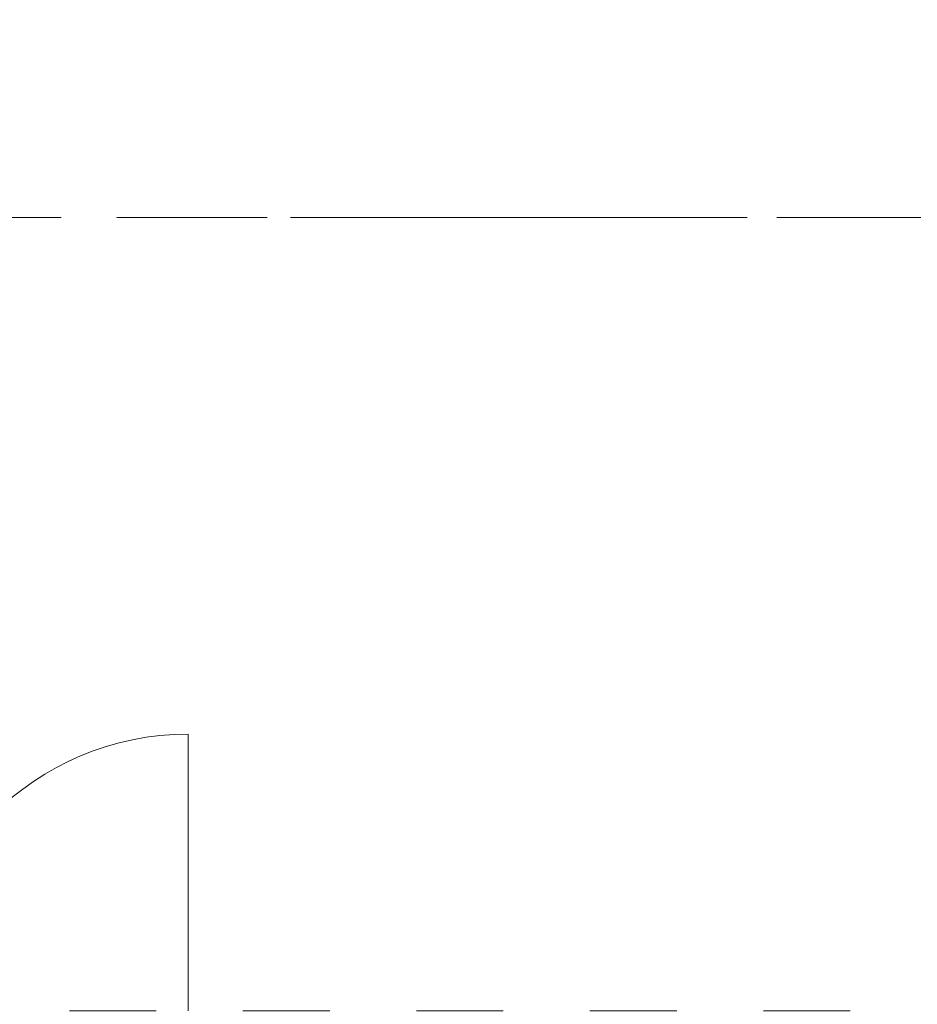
# Model space of a CAD drawing. Header units: millimetres. Extents: x -14761 to 157739, y -22400 to 107990.
# Tile 47 of 228: x 48462 to 51382, y 42441 to 45643. Entities that reach past the tile are written whole.
import ezdxf

# ---------------------------------------------------------------- set-up
doc = ezdxf.new("R2010")
doc.units = ezdxf.units.MM
doc.header["$MEASUREMENT"] = 0
doc.linetypes.add('Штриховая', pattern=[564.444447, 282.222223, -282.222223])
doc.linetypes.add('Штрихпунктирная', pattern=[670.277762, 352.777767, -176.388884, 0, -141.111112])
for name, color, linetype in [('Конструктив - Стены Блок 200 нов', 7, 'Continuous'), ('Элемент Модели - Зона', 7, 'Continuous'), ('Элемент Модели - Оси', 7, 'Continuous')]:
    doc.layers.add(name, color=color, linetype=linetype)

msp = doc.modelspace()

# ---------------------------------------------------------------- linework, layer by layer
at = {"layer": 'Конструктив - Стены Блок 200 нов', "color": 251, "linetype": 'Continuous', "lineweight": 5, "true_color": 0x575757}
msp.add_line((49010.4, 42420), (49010.4, 43320), dxfattribs=at)
msp.add_arc((49010.4, 42420), 900, 90, 180, dxfattribs=at)
at = {"layer": 'Элемент Модели - Зона', "color": 7, "linetype": 'Штриховая', "lineweight": 15, "flags": 128}
for points in [[(36150, 44957.4), (36110, 44957.4), (36110, 36320), (41880.3, 36320), (41880.3, 39141.6), (45142.5, 42405.1), (45156.7, 42391), (45156.7, 42420), (63300, 42420), (63300, 42400), (77399.7, 42400), (77399.7, 42420), (114081.4, 42420), (117316.7, 39176.5), (117320.1, 38841.9), (117320.1, 36305), (117360, 36305), (117360, 34300), (117120, 34300), (117120, 35700), (116700, 35700), (116700, 36100), (108300, 36100), (108300, 35700), (107700, 35700), (107700, 36100), (99320, 36100), (99320, 26970), (107700, 26970), (107700, 27650), (108300, 27650), (108300, 26460), (112380, 26460), (112380, 27370), (112500, 27370), (112500, 21180.1), (117120, 21180.1), (117120, 26250), (116650, 26250), (116650, 27750), (117120, 27750), (117120, 32800), (117360, 32800), (117360, 20150.1), (117120, 20150.1), (117120, 20940.1), (99320, 20940.1), (99320, 14650.1), (117120, 14650.1), (117120, 17700.1), (116700.1, 17700.1), (116700.1, 18325.6), (117120, 18325.6), (117120, 18650.1), (117360, 18650.1), (117360, 18320.1), (120850, 18320.1), (120850, 37205.1), (120238.9, 37205.1), (120238.9, 45000), (125700, 45000), (125700, 45300), (126300, 45300), (126300, 45000), (141025, 45000), (141025, 45100), (140125, 45100), (140125, 47500), (132700, 47500), (132700, 53680), (130530, 53680), (130530, 54300), (129182.9, 54300), (126300, 54300), (126300, 53700), (125700, 53700), (125700, 54212.5), (124799.8, 54212.5), (117300, 54212.5), (117300, 53700), (116700, 53700), (116700, 54212.5), (108300, 54212.5), (108300, 53700), (107700, 53700), (107700, 54212.5), (99300, 54212.5), (99300, 53700), (98700, 53700), (98700, 54212.5), (90650, 54212.5), (90650, 53700), (90050, 53700), (89950, 53700), (89950, 48632.8), (77450.1, 48632.8), (77450.1, 53800), (77450.1, 61690), (77460.1, 61690), (77460.1, 67850), (74720, 67850), (74720, 59730), (73964.5, 59730), (73964.5, 54212), (72300.1, 54212), (72300.1, 53700), (71700.1, 53700), (71700.1, 54212), (63300, 54212), (63300, 53700), (62700, 53700), (62700, 54212), (61025, 54212), (61025, 46500), (61025, 45000), (54300, 45000), (54300, 44700), (53700, 44700), (53700, 45000), (45300, 45000), (45300, 44700), (44700, 44700), (44700, 45000), (36750, 45000), (36750, 44700), (36150, 44700)], [(36110, 45157.4), (36110, 44957.4), (36150, 44957.4), (36150, 45300), (36750, 45300), (36750, 45000), (44700, 45000), (44700, 45300), (45300, 45300), (45300, 45000), (53700, 45000), (53700, 45300), (54300, 45300), (54300, 44957.4), (61025, 44957.4), (61025, 54212.5), (61035.5, 54212.5), (61035.5, 59730), (60580, 59730), (60580, 63080), (60300, 63080), (60300, 63320), (62680, 63320), (62680, 64500), (55920, 64500), (55920, 63320), (58800, 63320), (58800, 63080), (58000, 63080), (58000, 52600), (48600, 52600), (48600, 53700), (36110, 53700), (36110, 53650)]]:
    msp.add_lwpolyline(points, close=True, dxfattribs=at)
at = {"layer": 'Элемент Модели - Оси', "color": 7, "linetype": 'Штрихпунктирная', "lineweight": 15}
msp.add_line((-12760.6, 45000), (155650, 45000), dxfattribs=at)

doc.saveas('drawing.dxf')
